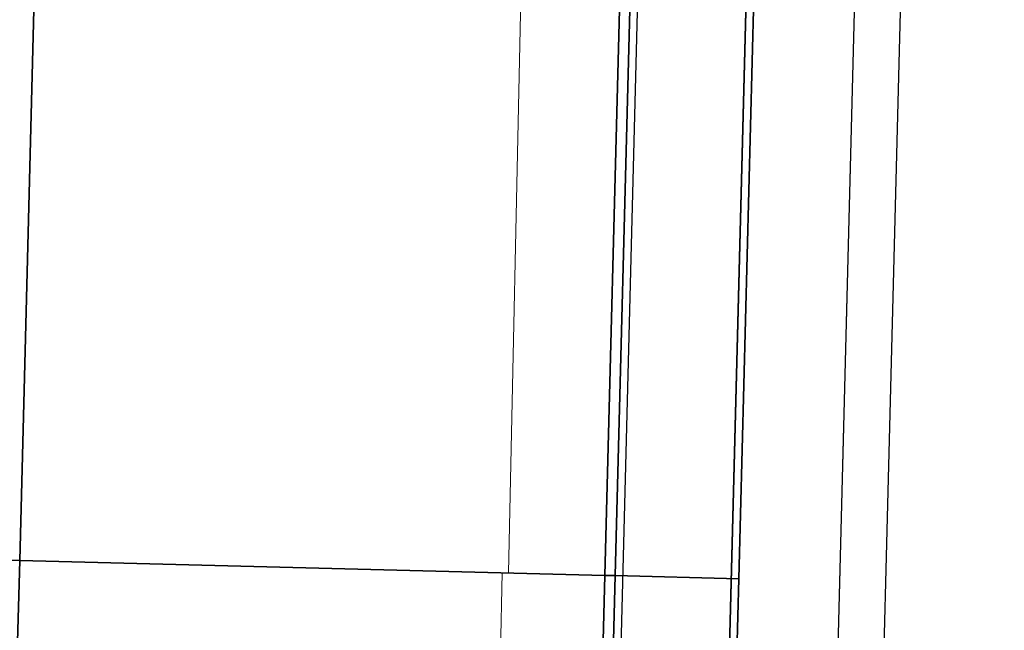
# Model space of a CAD drawing. Header units: metres. Extents: x 232680 to 233262, y 554200 to 554550.
# Tile 157 of 254: x 232760.663 to 232761.299, y 554475.609 to 554476.004. Entities that reach past the tile are written whole.
import ezdxf

# ---------------------------------------------------------------- set-up
doc = ezdxf.new("R2010")
doc.units = ezdxf.units.M
doc.linetypes.add('NLCS-HIDDEN', pattern=[4, 2, -2])
doc.layers.get('Defpoints').update_dxf_attribs({"color": 241})
for name, color, linetype, lineweight in [('ACO constructie 035', 7, 'Continuous', 35), ('ACO verborgen', 251, 'NLCS-HIDDEN', 13), ('N-WE-VH-VERHARDING_ASFALT_DEKLAAG-GD', 7, 'Continuous', 25), ('N-WE-VH-VERHARDING_ASFALT_TUSSENLAAG_1-GD', 7, 'Continuous', 25), ('N-WE-VH-VERHARDING_ASFALT_TUSSENLAAG_2-GD', 7, 'Continuous', 25), ('X-XX-AL-NAP-M', 7, 'Continuous', 18)]:
    doc.layers.add(name, color=color, linetype=linetype, lineweight=lineweight)
doc.styles.add('NLCS-ISO-ANNOTATIEF-T25', font='NLCS-ISO.ttf', dxfattribs={"height": 2.5})
doc.dimstyles.new('NLCS-ANNOTATIEF-T25-PIJL', dxfattribs={"dimtxt": 2.5, "dimasz": 2.5, "dimexe": 2, "dimexo": 2, "dimgap": 0.7, "dimtad": 1, "dimzin": 0, "dimdsep": 46, "dimtxsty": 'NLCS-ISO-ANNOTATIEF-T25', "dimcen": 0, "dimdle": 2, "dimclrd": 256, "dimclre": 256, "dimclrt": 256, "dimazin": 0, "dimtfac": 1, "dimtofl": 0, "dimtmove": 1, "dimatfit": 0, "dimfxl": 2, "dimtfillclr": 254, "dimtolj": 1, "dimtzin": 0, "dimlwd": 13, "dimlwe": 9, "dimarcsym": 0})

# ---------------------------------------------------------------- blocks, each defined once
blk = doc.blocks.new('KT 500-640 (doorsnede)')
at = {"layer": 'ACO constructie 035'}
for p, q in [((1, 0), (0, 0)), ((0, 0), (0, -0.08)), ((1, 0), (1, -0.08)), ((1, -0.08), (0, -0.08)), ((0, -0.08), (0, -0.08661)), ((1, -0.08), (0, -0.08)), ((1, -0.08), (1, -0.08661)), ((1, -0.08661), (0, -0.08661)), ((0, -0.08661), (0, -0.465)), ((1, -0.08661), (0, -0.08661)), ((1, -0.08661), (1, -0.465)), ((0, -0.64), (0, -0.465)), ((1, -0.465), (0, -0.465)), ((1, -0.465), (0, -0.465))]:
    blk.add_line(p, q, dxfattribs=at)
at = {"layer": 'ACO verborgen'}
blk.add_line((1, -0.153), (0, -0.149), dxfattribs=at)
blk = doc.blocks.new('*D22')
at = {"layer": 'Defpoints', "color": 0, "transparency": 16777216}
for p in [(232761.28684, 554478.13822), (232761.17884, 554473.93822), (232762.02192, 554473.93822)]:
    blk.add_point(p, dxfattribs=at)
at = {"layer": 'X-XX-AL-NAP-M', "linetype": 'Continuous', "lineweight": 9, "transparency": 16777216}
for p, q in [((232761.38684, 554478.13822), (232762.12192, 554478.13822)), ((232761.27884, 554473.93822), (232762.12192, 554473.93822))]:
    blk.add_line(p, q, dxfattribs=at)
at = {"layer": 'X-XX-AL-NAP-M', "linetype": 'Continuous', "lineweight": 13, "transparency": 16777216}
blk.add_line((232762.02192, 554478.01322), (232762.02192, 554474.06322), dxfattribs=at)
at = {"layer": 'X-XX-AL-NAP-M', "transparency": 16777216}
for points in [[(232762.00108, 554478.01322), (232762.04275, 554478.01322), (232762.02192, 554478.13822)], [(232762.00108, 554474.06322), (232762.04275, 554474.06322), (232762.02192, 554473.93822)]]:
    blk.add_solid(points, dxfattribs=at)
at = {"layer": 'X-XX-AL-NAP-M', "transparency": 16777216, "insert": (232762.11942, 554476.03822), "char_height": 0.125, "attachment_point": 5, "rotation": 270, "style": 'NLCS-ISO-ANNOTATIEF-T25'}
blk.add_mtext('\\A1;4.20', dxfattribs=at)

msp = doc.modelspace()

# ---------------------------------------------------------------- linework, layer by layer
at = {"layer": 'N-WE-VH-VERHARDING_ASFALT_DEKLAAG-GD', "flags": 128}
msp.add_lwpolyline([(232761.17884, 554473.93822), (232761.28684, 554478.13822), (232761.25683, 554478.13822), (232761.14883, 554473.93821)], close=True, dxfattribs=at)
at = {"layer": 'N-WE-VH-VERHARDING_ASFALT_TUSSENLAAG_1-GD', "flags": 128}
msp.add_lwpolyline([(232761.07752, 554473.88822), (232761.18809, 554478.18835), (232761.25811, 554478.18822), (232761.14754, 554473.88822)], close=True, dxfattribs=at)
at = {"layer": 'N-WE-VH-VERHARDING_ASFALT_TUSSENLAAG_2-GD', "flags": 128}
msp.add_lwpolyline([(232761.00621, 554473.83822), (232761.11935, 554478.23822), (232761.18938, 554478.23822), (232761.07623, 554473.83822)], close=True, dxfattribs=at)

# ---------------------------------------------------------------- block references
at = {"xscale": -1, "rotation": 268.5270045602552}
for p in [(232761.12759, 554475.64229), (232761.10188, 554474.64262)]:
    msp.add_blockref('KT 500-640 (doorsnede)', p, dxfattribs=at)

# ---------------------------------------------------------------- dimensions: what is measured, and where the dimension line sits
at = {"layer": 'X-XX-AL-NAP-M'}
dim = msp.add_linear_dim(base=(232762.02192, 554473.93822), p1=(232761.28684, 554478.13822), p2=(232761.17884, 554473.93822), angle=90, dimstyle='NLCS-ANNOTATIEF-T25-PIJL', override={"dimtad": 4, "dimrnd": 0.05}, dxfattribs=at)
dim.commit()
dim.dimension.update_dxf_attribs({"geometry": '*D22', "text_midpoint": (232762.11942, 554476.03822)})

doc.saveas('drawing.dxf')
